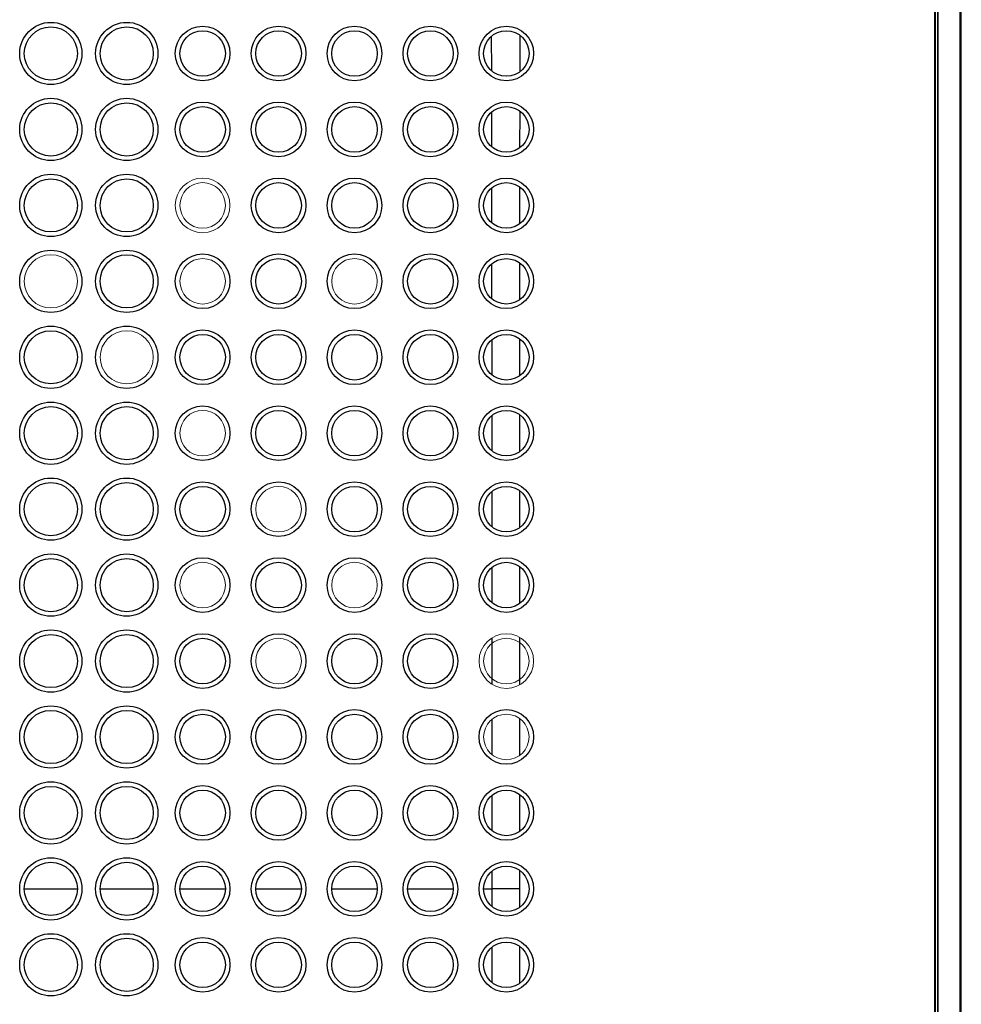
# Model space of a CAD drawing. Header units: millimetres. Extents: x -88 to 626, y -72 to 698.
# Tile 18 of 24: x 87 to 149, y 510 to 575. Entities that reach past the tile are written whole.
import ezdxf

# ---------------------------------------------------------------- set-up
doc = ezdxf.new("R2010")
doc.units = ezdxf.units.MM

msp = doc.modelspace()

# ---------------------------------------------------------------- linework, layer by layer
at = {"color": 144, "linetype": 'Continuous', "lineweight": 18}
for p, q in [((147.303, 377.729), (147.303, 657.661)), ((147.447, 595.924), (147.447, 439.466))]:
    msp.add_line(p, q, dxfattribs=at)
at = {"color": 7, "linetype": 'Continuous', "lineweight": 25}
for p, q in [((147.471, 657.695), (147.471, 377.694)), ((148.926, 657.661), (148.926, 377.729)), ((149.014, 377.729), (149.014, 657.661)), ((147.249, 596.095), (147.249, 439.295))]:
    msp.add_line(p, q, dxfattribs=at)
at = {"color": 8, "linetype": 'Continuous', "lineweight": 25}
for p, q in [((118.085, 571.584), (118.082, 573.821)), ((119.929, 573.872), (119.929, 571.501)), ((118.092, 566.579), (118.089, 568.826)), ((119.928, 568.873), (119.927, 566.501)), ((118.098, 561.574), (118.095, 563.83)), ((119.926, 563.874), (119.925, 561.5)), ((118.103, 556.569), (118.101, 558.833)), ((119.925, 558.875), (119.924, 556.499)), ((118.109, 551.564), (118.107, 553.837)), ((119.923, 553.876), (119.923, 551.498)), ((118.112, 546.562), (118.111, 548.84)), ((119.922, 548.877), (119.922, 546.498)), ((118.114, 541.56), (118.113, 543.841)), ((119.921, 543.878), (119.921, 541.497)), ((118.117, 536.557), (118.116, 538.843)), ((119.921, 538.878), (119.92, 536.497)), ((118.12, 531.195), (118.118, 534.216)), ((118.122, 526.553), (118.121, 528.846)), ((119.919, 528.879), (119.919, 526.496)), ((118.125, 521.551), (118.123, 523.848)), ((119.919, 523.879), (119.919, 521.496)), ((118.126, 517.695), (118.126, 518.849)), ((119.919, 518.879), (119.919, 517.695)), ((87.299, 517.695), (90.799, 517.695)), ((92.299, 517.695), (95.799, 517.695)), ((97.549, 517.695), (100.549, 517.695)), ((102.549, 517.695), (105.549, 517.695)), ((107.549, 517.695), (110.549, 517.695)), ((112.549, 517.695), (115.549, 517.695)), ((117.549, 517.695), (118.126, 517.695)), ((118.126, 516.55), (118.126, 517.695)), ((119.919, 517.695), (119.919, 516.496)), ((118.124, 511.541), (118.125, 513.838)), ((119.919, 513.893), (119.919, 511.51))]:
    msp.add_line(p, q, dxfattribs=at)
at = {"color": 7, "linetype": 'Continuous', "lineweight": 25}
for centre, radius in [((89.049, 572.695), 2.05), ((89.049, 572.695), 1.75), ((94.049, 572.695), 2.05), ((94.049, 572.695), 1.75), ((99.049, 572.695), 1.8), ((104.049, 572.695), 1.8), ((109.049, 572.695), 1.8), ((114.049, 572.695), 1.8), ((119.049, 572.695), 1.8), ((99.049, 572.695), 1.5), ((104.049, 572.695), 1.5), ((109.049, 572.695), 1.5), ((114.049, 572.695), 1.5), ((119.049, 572.695), 1.5), ((89.049, 567.695), 2.05), ((89.049, 567.695), 1.75), ((94.049, 567.695), 2.05), ((94.049, 567.695), 1.75), ((99.049, 567.695), 1.8), ((99.049, 567.695), 1.5), ((104.049, 567.695), 1.8), ((104.049, 567.695), 1.5), ((109.049, 567.695), 1.8), ((109.049, 567.695), 1.5), ((114.049, 567.695), 1.8), ((114.049, 567.695), 1.5), ((119.049, 567.695), 1.8), ((119.049, 567.695), 1.5), ((89.049, 562.695), 2.05), ((94.049, 562.695), 2.05), ((89.049, 562.695), 1.75), ((94.049, 562.695), 1.75), ((104.049, 562.695), 1.8), ((104.049, 562.695), 1.5), ((109.049, 562.695), 1.8), ((109.049, 562.695), 1.5), ((114.049, 562.695), 1.8), ((114.049, 562.695), 1.5), ((119.049, 562.695), 1.8), ((119.049, 562.695), 1.5), ((89.049, 557.695), 2.05), ((94.049, 557.695), 2.05), ((94.049, 557.695), 1.75), ((99.049, 557.695), 1.8), ((104.049, 557.695), 1.8), ((109.049, 557.695), 1.8), ((114.049, 557.695), 1.8), ((119.049, 557.695), 1.8), ((104.049, 557.695), 1.5), ((114.049, 557.695), 1.5), ((119.049, 557.695), 1.5), ((89.049, 552.695), 2.05), ((89.049, 552.695), 1.75), ((94.049, 552.695), 2.05), ((99.049, 552.695), 1.8), ((104.049, 552.695), 1.8), ((109.049, 552.695), 1.8), ((114.049, 552.695), 1.8), ((119.049, 552.695), 1.8), ((99.049, 552.695), 1.5), ((104.049, 552.695), 1.5), ((109.049, 552.695), 1.5), ((114.049, 552.695), 1.5), ((119.049, 552.695), 1.5), ((89.049, 547.695), 2.05), ((94.049, 547.695), 2.05), ((89.049, 547.695), 1.75), ((94.049, 547.695), 1.75), ((99.049, 547.695), 1.8), ((104.049, 547.695), 1.8), ((104.049, 547.695), 1.5), ((109.049, 547.695), 1.8), ((109.049, 547.695), 1.5), ((114.049, 547.695), 1.8), ((114.049, 547.695), 1.5), ((119.049, 547.695), 1.8), ((119.049, 547.695), 1.5), ((89.049, 542.695), 2.05), ((94.049, 542.695), 2.05), ((89.049, 542.695), 1.75), ((94.049, 542.695), 1.75), ((99.049, 542.695), 1.8), ((99.049, 542.695), 1.5), ((104.049, 542.695), 1.8), ((109.049, 542.695), 1.8), ((109.049, 542.695), 1.5), ((114.049, 542.695), 1.8), ((114.049, 542.695), 1.5), ((119.049, 542.695), 1.8), ((119.049, 542.695), 1.5), ((89.049, 537.695), 2.05), ((89.049, 537.695), 1.75), ((94.049, 537.695), 2.05), ((94.049, 537.695), 1.75), ((99.049, 537.695), 1.8), ((104.049, 537.695), 1.8), ((109.049, 537.695), 1.8), ((114.049, 537.695), 1.8), ((119.049, 537.695), 1.8), ((104.049, 537.695), 1.5), ((114.049, 537.695), 1.5), ((119.049, 537.695), 1.5), ((89.049, 532.695), 2.05), ((89.049, 532.695), 1.75), ((94.049, 532.695), 2.05), ((94.049, 532.695), 1.75), ((99.049, 532.695), 1.8), ((99.049, 532.695), 1.5), ((104.049, 532.695), 1.8), ((109.049, 532.695), 1.8), ((109.049, 532.695), 1.5), ((114.049, 532.695), 1.8), ((114.049, 532.695), 1.5), ((89.049, 527.695), 2.05), ((94.049, 527.695), 2.05), ((89.049, 527.695), 1.75), ((94.049, 527.695), 1.75), ((99.049, 527.695), 1.8), ((99.049, 527.695), 1.5), ((104.049, 527.695), 1.8), ((104.049, 527.695), 1.5), ((109.049, 527.695), 1.8), ((109.049, 527.695), 1.5), ((114.049, 527.695), 1.8), ((114.049, 527.695), 1.5), ((119.049, 527.695), 1.8), ((89.049, 522.695), 2.05), ((89.049, 522.695), 1.75), ((94.049, 522.695), 2.05), ((94.049, 522.695), 1.75), ((99.049, 522.695), 1.8), ((104.049, 522.695), 1.8), ((109.049, 522.695), 1.8), ((114.049, 522.695), 1.8), ((119.049, 522.695), 1.8), ((99.049, 522.695), 1.5), ((104.049, 522.695), 1.5), ((109.049, 522.695), 1.5), ((114.049, 522.695), 1.5), ((119.049, 522.695), 1.5), ((89.049, 517.695), 2.05), ((89.049, 517.695), 1.75), ((94.049, 517.695), 2.05), ((94.049, 517.695), 1.75), ((99.049, 517.695), 1.8), ((104.049, 517.695), 1.8), ((109.049, 517.695), 1.8), ((114.049, 517.695), 1.8), ((119.049, 517.695), 1.8), ((99.049, 517.695), 1.5), ((104.049, 517.695), 1.5), ((109.049, 517.695), 1.5), ((114.049, 517.695), 1.5), ((119.049, 517.695), 1.5), ((89.049, 512.695), 2.05), ((94.049, 512.695), 2.05), ((89.049, 512.695), 1.75), ((94.049, 512.695), 1.75), ((99.049, 512.695), 1.8), ((99.049, 512.695), 1.5), ((104.049, 512.695), 1.8), ((104.049, 512.695), 1.5), ((109.049, 512.695), 1.8), ((109.049, 512.695), 1.5), ((114.049, 512.695), 1.8), ((114.049, 512.695), 1.5), ((119.049, 512.695), 1.8), ((119.049, 512.695), 1.5)]:
    msp.add_circle(centre, radius, dxfattribs=at)
at = {"color": 144, "linetype": 'Continuous', "lineweight": 18}
for centre, radius in [((99.049, 562.695), 1.8), ((99.049, 562.695), 1.5), ((89.049, 557.695), 1.75), ((99.049, 557.695), 1.5), ((109.049, 557.695), 1.5), ((94.049, 552.695), 1.75), ((99.049, 547.695), 1.5), ((104.049, 542.695), 1.5), ((99.049, 537.695), 1.5), ((109.049, 537.695), 1.5), ((104.049, 532.695), 1.5), ((119.049, 532.695), 1.8), ((119.049, 532.695), 1.5), ((119.049, 527.695), 1.5)]:
    msp.add_circle(centre, radius, dxfattribs=at)
at = {"color": 8, "linetype": 'Continuous', "lineweight": 25}
msp.add_open_spline([(119.92, 534.229), (119.92, 533.336), (119.92, 532.309), (119.92, 531.281), (119.92, 531.146)], degree=3, knots=[0, 0, 0, 0, 0.868127, 1, 1, 1, 1], dxfattribs=at)
at = {"color": 7, "linetype": 'Continuous', "lineweight": 25}
msp.add_open_spline([(119.919, 517.695), (119.869, 517.695), (119.788, 517.695), (119.566, 517.695), (119.424, 517.695), (119.094, 517.695), (118.908, 517.695), (118.52, 517.695), (118.32, 517.695), (118.126, 517.695)], degree=3, knots=[0, 0, 0, 0, 0.25, 0.25, 0.5, 0.5, 0.75, 0.75, 1, 1, 1, 1], dxfattribs=at)

doc.saveas('drawing.dxf')
